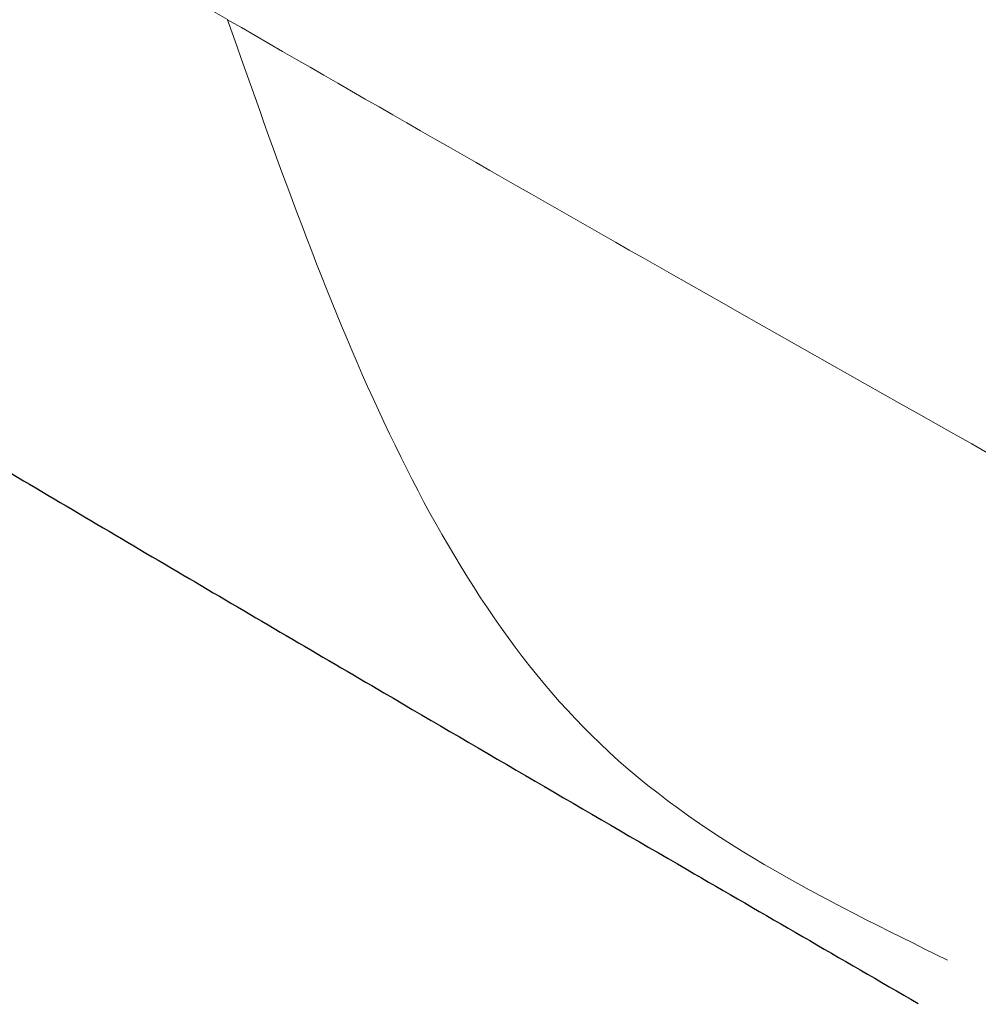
# Model space of a CAD drawing. Header units: millimetres. Extents: x 8 to 587, y 12 to 540.
# Tile 103 of 256: x 522.41 to 522.918, y 138.414 to 138.936. Entities that reach past the tile are written whole.
import ezdxf

# ---------------------------------------------------------------- set-up
doc = ezdxf.new("R2010")
doc.units = ezdxf.units.MM

msp = doc.modelspace()

# ---------------------------------------------------------------- linework, layer by layer
at = {"color": 252, "linetype": 'Continuous', "lineweight": 0}
for points, knots in [([(518.69271, 140.1551), (518.68545, 140.18723), (518.67091, 140.25156), (518.65149, 140.34326), (518.63387, 140.43133), (518.61825, 140.51538), (518.60474, 140.59492), (518.59333, 140.67019), (518.58411, 140.7409), (518.57722, 140.80608), (518.57263, 140.86567), (518.57023, 140.92007), (518.57, 140.97005), (518.57195, 141.01568), (518.57611, 141.05685), (518.58248, 141.09376), (518.59107, 141.1264), (518.60356, 141.15921), (518.62122, 141.1897), (518.64564, 141.21544), (518.67481, 141.23305), (518.70876, 141.24287), (518.74732, 141.24522), (518.79059, 141.2405), (518.83849, 141.22904), (518.88607, 141.21286), (518.93178, 141.19421), (518.9887, 141.16829), (519.06548, 141.12885), (519.16627, 141.07138), (519.2762, 141.0043), (519.39504, 140.92845), (519.52283, 140.84449), (519.65869, 140.75362), (519.80031, 140.658), (519.94698, 140.55865), (520.08564, 140.46482), (520.21658, 140.37656), (520.33822, 140.29496), (520.46339, 140.21149), (520.60602, 140.11705), (520.76739, 140.0112), (520.93509, 139.90248), (521.09319, 139.80115), (521.24043, 139.70775), (521.39093, 139.6133), (521.56311, 139.50643), (521.75829, 139.38686), (521.99136, 139.24626), (522.24454, 139.09609), (522.42741, 138.98957), (522.52007, 138.93608), (522.52008, 138.93607)], [0, 0, 0, 0, 0.012585, 0.025194, 0.037985, 0.050777, 0.063665, 0.076554, 0.089624, 0.102719, 0.115303, 0.127907, 0.140645, 0.153383, 0.16619, 0.178996, 0.191929, 0.204876, 0.223767, 0.242697, 0.261891, 0.281086, 0.300409, 0.319733, 0.339291, 0.358873, 0.372972, 0.387071, 0.415327, 0.443749, 0.47222, 0.501217, 0.530255, 0.559409, 0.588597, 0.616538, 0.644505, 0.665569, 0.686632, 0.707733, 0.728835, 0.756815, 0.784815, 0.806427, 0.828038, 0.849682, 0.871326, 0.900775, 0.930243, 0.965103, 0.999995, 1, 1, 1, 1]), ([(522.52008, 138.93607), (522.5201, 138.93606), (522.59766, 138.89128), (522.77428, 138.79007), (523.05541, 138.63154), (523.36417, 138.46034), (523.67995, 138.28798), (524.00394, 138.11358), (524.33576, 137.93715), (524.63889, 137.77755), (524.90946, 137.63597), (525.14572, 137.51277), (525.40127, 137.37978), (525.66981, 137.24007), (525.95157, 137.09314), (526.22883, 136.94787), (526.50879, 136.80001), (526.79083, 136.64941), (527.0754, 136.49517), (527.36105, 136.33741), (527.64746, 136.17548), (527.90336, 136.02664), (528.12903, 135.89158), (528.32442, 135.77152), (528.51834, 135.64881), (528.71068, 135.52305), (528.90091, 135.39406), (529.08838, 135.26165), (529.27228, 135.1258), (529.44956, 134.98813), (529.6197, 134.84862), (529.78161, 134.70789), (529.93765, 134.56324), (530.08674, 134.41463), (530.22777, 134.26213), (530.35109, 134.11605), (530.45772, 133.97715), (530.54924, 133.84608), (530.63284, 133.71287), (530.70768, 133.57776), (530.77325, 133.44112), (530.82266, 133.3185), (530.85961, 133.21029), (530.8767, 133.14787), (530.88525, 133.11667)], [0, 0, 0, 0, 0.0000053, 0.0292126, 0.0658147, 0.1024168, 0.1390625, 0.1757081, 0.2128691, 0.2500297, 0.2752917, 0.3005573, 0.3258189, 0.3565001, 0.3850822, 0.4137355, 0.4423884, 0.4713115, 0.500234, 0.5294593, 0.5586838, 0.5880284, 0.608295, 0.6287115, 0.6491336, 0.6695487, 0.6902261, 0.7109114, 0.7315866, 0.7524673, 0.7725658, 0.7926751, 0.8127709, 0.833248, 0.8537405, 0.8742139, 0.8910562, 0.9079096, 0.9247502, 0.9419442, 0.9591521, 0.976345, 0.9881725, 1, 1, 1, 1]), ([(522.90166, 138.43758), (522.83579, 138.46988), (522.6526, 138.5597), (522.57182, 138.78913), (522.52008, 138.93607)], [0, 0, 0, 0, 0.359564, 1, 1, 1, 1])]:
    msp.add_open_spline(points, degree=3, knots=knots, dxfattribs=at)
at = {"color": 7, "linetype": 'Continuous', "lineweight": 30}
msp.add_open_spline([(520.13335, 140.1055), (520.14008, 140.10161), (520.15568, 140.0926), (520.18358, 140.07613), (520.21683, 140.05625), (520.25387, 140.03381), (520.29466, 140.00883), (520.33954, 139.98109), (520.38879, 139.95041), (520.44284, 139.9165), (520.5016, 139.87941), (520.5645, 139.83952), (520.63148, 139.7969), (520.70243, 139.75164), (520.77724, 139.70386), (520.85576, 139.65372), (520.93862, 139.60085), (521.0265, 139.54488), (521.11958, 139.48576), (521.21711, 139.42401), (521.31806, 139.36034), (521.42249, 139.29477), (521.53045, 139.22734), (521.64245, 139.15779), (521.75901, 139.08587), (521.88, 139.0117), (522.00471, 138.93579), (522.1322, 138.85873), (522.26261, 138.78049), (522.38494, 138.70764), (522.49902, 138.64022), (522.62146, 138.56836), (522.75028, 138.49322), (522.84517, 138.43828), (522.88605, 138.41461)], degree=3, knots=[0, 0, 0, 0, 0.015615, 0.036184, 0.057488, 0.079549, 0.102391, 0.126032, 0.150759, 0.177229, 0.204574, 0.232762, 0.261735, 0.29143, 0.321773, 0.352684, 0.384073, 0.416814, 0.451117, 0.485812, 0.52092, 0.556458, 0.59244, 0.628874, 0.666216, 0.704624, 0.743214, 0.782001, 0.821002, 0.860231, 0.890273, 0.919867, 0.965483, 1, 1, 1, 1], dxfattribs=at)

doc.saveas('drawing.dxf')
